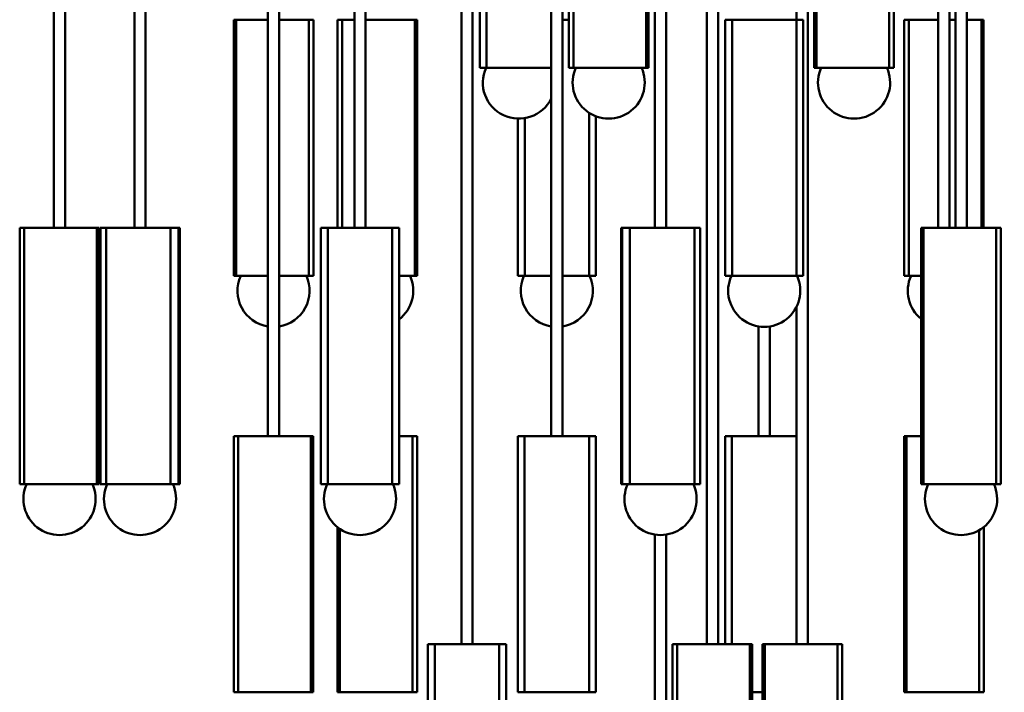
# Model space of a CAD drawing. Header units: millimetres. Extents: x 895 to 3556, y 117 to 2913.
# Tile 10 of 13: x 2324 to 2939, y 1524 to 1944. Entities that reach past the tile are written whole.
import ezdxf

# ---------------------------------------------------------------- set-up
doc = ezdxf.new("R2010")
doc.units = ezdxf.units.MM
doc.header["$LTSCALE"] = 10
doc.layers.add('Widoczne (ISO)', color=7, linetype='Continuous', lineweight=50)
doc.layers.add('Wymiar (ISO)', color=7, linetype='Continuous', lineweight=25)
doc.styles.add('Tekst notatki (ISO)', font='arial.ttf')
doc.dimstyles.new('Domyślne (ISO)', dxfattribs={"dimscale": 10, "dimtxt": 2.3, "dimasz": 2.5, "dimexe": 3.175, "dimexo": 0, "dimgap": 0.762, "dimtad": 1, "dimdec": 1, "dimlfac": 0.03937, "dimzin": 0, "dimdsep": 46, "dimtxsty": 'Tekst notatki (ISO)', "dimcen": 0.09, "dimdle": 10, "dimclrd": 256, "dimclre": 256, "dimclrt": 256, "dimazin": 2, "dimtfac": 1, "dimtmove": 0, "dimatfit": 3, "dimfxl": 0, "dimtolj": 1, "dimlwd": -1, "dimlwe": -1, "dimarcsym": 0})

# ---------------------------------------------------------------- blocks, each defined once
blk = doc.blocks.new('*D6')
at = {"layer": 'Defpoints', "color": 0, "transparency": 16777216}
for p in [(3151.72, 2767.52), (2724.22, 1232.21), (3551.72, 1232.21)]:
    blk.add_point(p, dxfattribs=at)
at = {"layer": 'Wymiar (ISO)', "transparency": 16777216}
blk.add_line((3551.72, 2742.52), (3551.72, 1257.21), dxfattribs=at)
for points in [[(3547.55, 2742.52), (3555.88, 2742.52), (3551.72, 2767.52)], [(3547.55, 1257.21), (3555.88, 1257.21), (3551.72, 1232.21)]]:
    blk.add_solid(points, dxfattribs=at)
at = {"layer": 'Wymiar (ISO)', "transparency": 16777216, "insert": (3482.17, 1964.25), "char_height": 23, "attachment_point": 1, "rotation": 90, "style": 'Tekst notatki (ISO)'}
blk.add_mtext('\\A1;60.4"\\P1535', dxfattribs=at)
blk = doc.blocks.new('*D7')
at = {"layer": 'Defpoints', "color": 0, "transparency": 16777216}
for p in [(2745.76, 2204.01), (3325.76, 2204.01), (2724.22, 1232.21)]:
    blk.add_point(p, dxfattribs=at)
at = {"layer": 'Wymiar (ISO)', "transparency": 16777216}
blk.add_line((3325.76, 1257.21), (3325.76, 2179.01), dxfattribs=at)
for points in [[(3321.6, 2179.01), (3329.93, 2179.01), (3325.76, 2204.01)], [(3321.6, 1257.21), (3329.93, 1257.21), (3325.76, 1232.21)]]:
    blk.add_solid(points, dxfattribs=at)
at = {"layer": 'Wymiar (ISO)', "transparency": 16777216, "insert": (3256.23, 1682.56), "char_height": 23, "attachment_point": 1, "rotation": 90, "style": 'Tekst notatki (ISO)'}
blk.add_mtext('\\A1;38.3"\\P972', dxfattribs=at)

msp = doc.modelspace()

# ---------------------------------------------------------------- linework, layer by layer
at = {"layer": 'Widoczne (ISO)'}
for p, q in [((2345.72, 2716.01), (2345.72, 1814.01)), ((2352.72, 2716.01), (2352.72, 1814.01)), ((2395.96, 2716.01), (2395.96, 1814.01)), ((2402.96, 2716.01), (2402.96, 1814.01)), ((2479.24, 2716.01), (2479.24, 1684.01)), ((2486.24, 2716.01), (2486.24, 1684.01)), ((2533.22, 2716.01), (2533.22, 1814.01)), ((2540.22, 2716.01), (2540.22, 1814.01)), ((2599.98, 1554.01), (2599.98, 2716.01)), ((2606.98, 1554.01), (2606.98, 2716.01)), ((2656.01, 2716.01), (2656.01, 1684.01)), ((2663.01, 2716.01), (2663.01, 1684.01)), ((2720.72, 2716.01), (2720.72, 1814.01)), ((2727.72, 2716.01), (2727.72, 1814.01)), ((2753.07, 1554.01), (2753.07, 2716.01)), ((2760.07, 1554.01), (2760.07, 2716.01)), ((2809.11, 1944.01), (2809.11, 2716.01)), ((2816.11, 1554.01), (2816.11, 2716.01)), ((2897.49, 2716.01), (2897.49, 1814.01)), ((2904.49, 2716.01), (2904.49, 1814.01)), ((2908.22, 2716.01), (2908.22, 1814.01)), ((2915.22, 2716.01), (2915.22, 1814.01)), ((2611.48, 1914.01), (2611.48, 2074.01)), ((2615.71, 1914.01), (2615.71, 2074.01)), ((2655.95, 1914.01), (2655.95, 2074.01)), ((2667.03, 1914.01), (2667.03, 2074.01)), ((2669.9, 1914.01), (2669.9, 2074.01)), ((2715.25, 1914.01), (2715.25, 2074.01)), ((2716.7, 1914.01), (2716.7, 2074.01)), ((2820.12, 1914.01), (2820.12, 2074.01)), ((2821.57, 1914.01), (2821.57, 2074.01)), ((2866.92, 1914.01), (2866.92, 2074.01)), ((2869.8, 1914.01), (2869.8, 2074.01)), ((2458.65, 1944.01), (2457.89, 1944.01)), ((2457.89, 1784.01), (2457.89, 1944.01)), ((2458.65, 1944.01), (2459.4, 1944.01)), ((2461.25, 1944.01), (2459.4, 1944.01)), ((2459.4, 1784.01), (2459.4, 1944.01)), ((2461.25, 1944.01), (2463.04, 1944.01)), ((2463.04, 1944.01), (2464.88, 1944.01)), ((2464.88, 1944.01), (2464.95, 1944.01)), ((2468.11, 1944.01), (2464.95, 1944.01)), ((2468.11, 1944.01), (2470.04, 1944.01)), ((2470.04, 1944.01), (2472.86, 1944.01)), ((2472.86, 1944.01), (2473.76, 1944.01)), ((2477.86, 1944.01), (2473.76, 1944.01)), ((2477.86, 1944.01), (2479.24, 1944.01)), ((2488.58, 1944.01), (2486.24, 1944.01)), ((2488.58, 1944.01), (2489.7, 1944.01)), ((2489.7, 1944.01), (2492.72, 1944.01)), ((2492.72, 1944.01), (2494.62, 1944.01)), ((2498.15, 1944.01), (2494.62, 1944.01)), ((2498.15, 1944.01), (2498.47, 1944.01)), ((2498.47, 1944.01), (2500.67, 1944.01)), ((2500.67, 1944.01), (2502.54, 1944.01)), ((2504.77, 1944.01), (2502.54, 1944.01)), ((2504.77, 1944.01), (2505.06, 1944.01)), ((2504.77, 1784.01), (2504.77, 1944.01)), ((2505.06, 1944.01), (2506.53, 1944.01)), ((2507.59, 1944.01), (2506.53, 1944.01)), ((2507.59, 1784.01), (2507.59, 1944.01)), ((2523.7, 1944.01), (2522.61, 1944.01)), ((2522.61, 1814.01), (2522.61, 1944.01)), ((2523.7, 1944.01), (2525.18, 1944.01)), ((2525.18, 1944.01), (2525.55, 1944.01)), ((2527.82, 1944.01), (2525.55, 1944.01)), ((2525.55, 1814.01), (2525.55, 1944.01)), ((2527.82, 1944.01), (2529.7, 1944.01)), ((2529.7, 1944.01), (2531.92, 1944.01)), ((2531.92, 1944.01), (2532.27, 1944.01)), ((2533.22, 1944.01), (2532.27, 1944.01)), ((2540.22, 1944.01), (2540.75, 1944.01)), ((2540.75, 1944.01), (2541.89, 1944.01)), ((2546.14, 1944.01), (2541.89, 1944.01)), ((2546.14, 1944.01), (2547.67, 1944.01)), ((2547.67, 1944.01), (2550.91, 1944.01)), ((2550.91, 1944.01), (2552.62, 1944.01)), ((2556.71, 1944.01), (2552.62, 1944.01)), ((2556.71, 1944.01), (2557.58, 1944.01)), ((2557.58, 1944.01), (2560.38, 1944.01)), ((2560.38, 1944.01), (2562.31, 1944.01)), ((2565.44, 1944.01), (2562.31, 1944.01)), ((2565.44, 1944.01), (2565.48, 1944.01)), ((2565.48, 1944.01), (2567.29, 1944.01)), ((2567.29, 1944.01), (2569.07, 1944.01)), ((2570.88, 1944.01), (2569.07, 1944.01)), ((2570.88, 1944.01), (2571.53, 1944.01)), ((2570.88, 1784.01), (2570.88, 1944.01)), ((2572.27, 1944.01), (2571.53, 1944.01)), ((2572.27, 1784.01), (2572.27, 1944.01)), ((2663.01, 1944.01), (2663.15, 1944.01)), ((2663.15, 1944.01), (2666.32, 1944.01)), ((2666.32, 1944.01), (2667.03, 1944.01)), ((2764.6, 1944.01), (2764.54, 1944.01)), ((2764.54, 1784.01), (2764.54, 1944.01)), ((2766.05, 1944.01), (2764.6, 1944.01)), ((2764.6, 1784.01), (2764.6, 1944.01)), ((2766.05, 1944.01), (2767.71, 1944.01)), ((2767.71, 1944.01), (2768.89, 1944.01)), ((2771.6, 1944.01), (2768.89, 1944.01)), ((2768.89, 1784.01), (2768.89, 1944.01)), ((2771.6, 1944.01), (2773.53, 1944.01)), ((2773.53, 1944.01), (2776.08, 1944.01)), ((2776.08, 1944.01), (2776.71, 1944.01)), ((2780.59, 1944.01), (2776.71, 1944.01)), ((2780.59, 1944.01), (2782.4, 1944.01)), ((2782.4, 1944.01), (2785.57, 1944.01)), ((2785.57, 1944.01), (2786.93, 1944.01)), ((2791.22, 1944.01), (2786.93, 1944.01)), ((2791.22, 1944.01), (2792.56, 1944.01)), ((2792.56, 1944.01), (2795.72, 1944.01)), ((2795.72, 1944.01), (2797.55, 1944.01)), ((2801.4, 1944.01), (2797.55, 1944.01)), ((2801.4, 1944.01), (2802.01, 1944.01)), ((2802.01, 1944.01), (2804.53, 1944.01)), ((2804.53, 1944.01), (2806.45, 1944.01)), ((2809.13, 1944.01), (2806.45, 1944.01)), ((2809.13, 1944.01), (2810.25, 1944.01)), ((2809.13, 1784.01), (2809.13, 1944.01)), ((2810.25, 1944.01), (2811.89, 1944.01)), ((2813.3, 1944.01), (2811.89, 1944.01)), ((2813.3, 1784.01), (2813.3, 1944.01)), ((2877.25, 1944.01), (2876.17, 1944.01)), ((2876.17, 1784.01), (2876.17, 1944.01)), ((2877.25, 1944.01), (2878.74, 1944.01)), ((2878.74, 1944.01), (2879.1, 1944.01)), ((2881.37, 1944.01), (2879.1, 1944.01)), ((2879.1, 1784.01), (2879.1, 1944.01)), ((2881.37, 1944.01), (2883.25, 1944.01)), ((2883.25, 1944.01), (2885.47, 1944.01)), ((2885.47, 1944.01), (2885.82, 1944.01)), ((2889.38, 1944.01), (2885.82, 1944.01)), ((2889.38, 1944.01), (2891.28, 1944.01)), ((2891.28, 1944.01), (2894.31, 1944.01)), ((2894.31, 1944.01), (2895.45, 1944.01)), ((2897.49, 1944.01), (2895.45, 1944.01)), ((2904.49, 1944.01), (2906.17, 1944.01)), ((2908.22, 1944.01), (2906.17, 1944.01)), ((2915.22, 1944.01), (2915.87, 1944.01)), ((2918.99, 1944.01), (2915.87, 1944.01)), ((2918.99, 1944.01), (2919.03, 1944.01)), ((2919.03, 1944.01), (2920.84, 1944.01)), ((2920.84, 1944.01), (2922.62, 1944.01)), ((2924.43, 1944.01), (2922.62, 1944.01)), ((2924.43, 1944.01), (2925.09, 1944.01)), ((2924.43, 1814.01), (2924.43, 1944.01)), ((2925.82, 1944.01), (2925.09, 1944.01)), ((2925.82, 1814.01), (2925.82, 1944.01)), ((2525.55, 1915.74), (2525.54, 1915.8)), ((2612.91, 1914.01), (2611.48, 1914.01)), ((2612.91, 1914.01), (2614.56, 1914.01)), ((2614.56, 1914.01), (2615.71, 1914.01)), ((2618.4, 1914.01), (2615.71, 1914.01)), ((2618.4, 1914.01), (2620.33, 1914.01)), ((2620.33, 1914.01), (2622.87, 1914.01)), ((2622.87, 1914.01), (2623.49, 1914.01)), ((2627.35, 1914.01), (2623.49, 1914.01)), ((2627.35, 1914.01), (2629.17, 1914.01)), ((2629.17, 1914.01), (2632.33, 1914.01)), ((2632.33, 1914.01), (2633.69, 1914.01)), ((2637.97, 1914.01), (2633.69, 1914.01)), ((2637.97, 1914.01), (2639.33, 1914.01)), ((2639.33, 1914.01), (2642.49, 1914.01)), ((2642.49, 1914.01), (2644.31, 1914.01)), ((2648.17, 1914.01), (2644.31, 1914.01)), ((2648.17, 1914.01), (2648.79, 1914.01)), ((2648.79, 1914.01), (2651.33, 1914.01)), ((2651.33, 1914.01), (2653.26, 1914.01)), ((2655.95, 1914.01), (2653.26, 1914.01)), ((2655.95, 1914.01), (2656.01, 1914.01)), ((2668.09, 1914.01), (2667.03, 1914.01)), ((2668.09, 1914.01), (2669.57, 1914.01)), ((2669.57, 1914.01), (2669.9, 1914.01)), ((2672.15, 1914.01), (2669.9, 1914.01)), ((2672.15, 1914.01), (2674.03, 1914.01)), ((2674.03, 1914.01), (2676.24, 1914.01)), ((2676.24, 1914.01), (2676.58, 1914.01)), ((2680.12, 1914.01), (2676.58, 1914.01)), ((2680.12, 1914.01), (2682.01, 1914.01)), ((2682.01, 1914.01), (2685.04, 1914.01)), ((2685.04, 1914.01), (2686.17, 1914.01)), ((2690.41, 1914.01), (2686.17, 1914.01)), ((2690.41, 1914.01), (2691.95, 1914.01)), ((2691.95, 1914.01), (2695.19, 1914.01)), ((2695.19, 1914.01), (2696.89, 1914.01)), ((2700.99, 1914.01), (2696.89, 1914.01)), ((2700.99, 1914.01), (2701.87, 1914.01)), ((2701.87, 1914.01), (2704.68, 1914.01)), ((2704.68, 1914.01), (2706.62, 1914.01)), ((2709.76, 1914.01), (2706.62, 1914.01)), ((2709.76, 1914.01), (2709.81, 1914.01)), ((2709.81, 1914.01), (2711.64, 1914.01)), ((2711.64, 1914.01), (2713.42, 1914.01)), ((2715.25, 1914.01), (2713.42, 1914.01)), ((2715.25, 1914.01), (2715.96, 1914.01)), ((2716.7, 1914.01), (2715.96, 1914.01)), ((2820.87, 1914.01), (2820.12, 1914.01)), ((2820.87, 1914.01), (2821.57, 1914.01)), ((2823.4, 1914.01), (2821.57, 1914.01)), ((2823.4, 1914.01), (2825.18, 1914.01)), ((2825.18, 1914.01), (2827.01, 1914.01)), ((2827.01, 1914.01), (2827.06, 1914.01)), ((2830.21, 1914.01), (2827.06, 1914.01)), ((2830.21, 1914.01), (2832.14, 1914.01)), ((2832.14, 1914.01), (2834.95, 1914.01)), ((2834.95, 1914.01), (2835.84, 1914.01)), ((2839.93, 1914.01), (2835.84, 1914.01)), ((2839.93, 1914.01), (2841.63, 1914.01)), ((2841.63, 1914.01), (2844.87, 1914.01)), ((2844.87, 1914.01), (2846.42, 1914.01)), ((2850.66, 1914.01), (2846.42, 1914.01)), ((2850.66, 1914.01), (2851.79, 1914.01)), ((2851.79, 1914.01), (2854.81, 1914.01)), ((2854.81, 1914.01), (2856.71, 1914.01)), ((2860.25, 1914.01), (2856.71, 1914.01)), ((2860.25, 1914.01), (2860.59, 1914.01)), ((2860.59, 1914.01), (2862.8, 1914.01)), ((2862.8, 1914.01), (2864.67, 1914.01)), ((2866.92, 1914.01), (2864.67, 1914.01)), ((2866.92, 1914.01), (2867.25, 1914.01)), ((2867.25, 1914.01), (2868.73, 1914.01)), ((2869.8, 1914.01), (2868.73, 1914.01)), ((2635.13, 1784.01), (2635.13, 1882.22)), ((2635.19, 1784.01), (2635.19, 1882.21)), ((2639.48, 1784.01), (2639.48, 1882.5)), ((2679.72, 1784.01), (2679.72, 1885.76)), ((2683.89, 1784.01), (2683.89, 1883.67)), ((2325.45, 1814.01), (2324.38, 1814.01)), ((2324.38, 1654.01), (2324.38, 1814.01)), ((2325.45, 1814.01), (2326.93, 1814.01)), ((2326.93, 1814.01), (2327.25, 1814.01)), ((2329.51, 1814.01), (2327.25, 1814.01)), ((2327.25, 1654.01), (2327.25, 1814.01)), ((2329.51, 1814.01), (2331.38, 1814.01)), ((2331.38, 1814.01), (2333.59, 1814.01)), ((2333.59, 1814.01), (2333.93, 1814.01)), ((2337.47, 1814.01), (2333.93, 1814.01)), ((2337.47, 1814.01), (2339.37, 1814.01)), ((2339.37, 1814.01), (2342.39, 1814.01)), ((2342.39, 1814.01), (2343.52, 1814.01)), ((2347.76, 1814.01), (2343.52, 1814.01)), ((2347.76, 1814.01), (2349.3, 1814.01)), ((2349.3, 1814.01), (2352.54, 1814.01)), ((2352.54, 1814.01), (2354.24, 1814.01)), ((2358.34, 1814.01), (2354.24, 1814.01)), ((2358.34, 1814.01), (2359.23, 1814.01)), ((2359.23, 1814.01), (2362.04, 1814.01)), ((2362.04, 1814.01), (2363.97, 1814.01)), ((2367.11, 1814.01), (2363.97, 1814.01)), ((2367.11, 1814.01), (2367.16, 1814.01)), ((2367.16, 1814.01), (2368.99, 1814.01)), ((2368.99, 1814.01), (2370.77, 1814.01)), ((2372.6, 1814.01), (2370.77, 1814.01)), ((2372.6, 1814.01), (2373.31, 1814.01)), ((2372.6, 1654.01), (2372.6, 1814.01)), ((2374.06, 1814.01), (2373.31, 1814.01)), ((2374.06, 1654.01), (2374.06, 1814.01)), ((2374.8, 1814.01), (2374.56, 1814.01)), ((2374.56, 1654.01), (2374.56, 1814.01)), ((2376.05, 1814.01), (2374.8, 1814.01)), ((2374.8, 1654.01), (2374.8, 1814.01)), ((2376.05, 1814.01), (2377.62, 1814.01)), ((2377.62, 1814.01), (2378.36, 1814.01)), ((2380.84, 1814.01), (2378.36, 1814.01)), ((2378.36, 1654.01), (2378.36, 1814.01)), ((2380.84, 1814.01), (2382.74, 1814.01)), ((2382.74, 1814.01), (2385.12, 1814.01)), ((2385.12, 1814.01), (2385.6, 1814.01)), ((2389.32, 1814.01), (2385.6, 1814.01)), ((2389.32, 1814.01), (2391.18, 1814.01)), ((2391.18, 1814.01), (2394.28, 1814.01)), ((2394.28, 1814.01), (2395.53, 1814.01)), ((2399.8, 1814.01), (2395.53, 1814.01)), ((2399.8, 1814.01), (2401.26, 1814.01)), ((2401.26, 1814.01), (2404.47, 1814.01)), ((2404.47, 1814.01), (2406.23, 1814.01)), ((2410.22, 1814.01), (2406.23, 1814.01)), ((2410.22, 1814.01), (2410.98, 1814.01)), ((2410.98, 1814.01), (2413.66, 1814.01)), ((2413.66, 1814.01), (2415.59, 1814.01)), ((2418.51, 1814.01), (2415.59, 1814.01)), ((2418.51, 1814.01), (2420.04, 1814.01)), ((2418.51, 1654.01), (2418.51, 1814.01)), ((2420.04, 1814.01), (2421.76, 1814.01)), ((2423.39, 1814.01), (2421.76, 1814.01)), ((2423.39, 1814.01), (2423.51, 1814.01)), ((2423.39, 1654.01), (2423.39, 1814.01)), ((2424.11, 1814.01), (2423.51, 1814.01)), ((2424.36, 1814.01), (2424.11, 1814.01)), ((2424.11, 1654.01), (2424.11, 1814.01)), ((2424.36, 1654.01), (2424.36, 1814.01)), ((2513.8, 1814.01), (2512.37, 1814.01)), ((2512.37, 1654.01), (2512.37, 1814.01)), ((2513.8, 1814.01), (2515.45, 1814.01)), ((2515.45, 1814.01), (2516.6, 1814.01)), ((2519.29, 1814.01), (2516.6, 1814.01)), ((2516.6, 1654.01), (2516.6, 1814.01)), ((2519.29, 1814.01), (2521.22, 1814.01)), ((2521.22, 1814.01), (2523.75, 1814.01)), ((2523.75, 1814.01), (2524.37, 1814.01)), ((2528.24, 1814.01), (2524.37, 1814.01)), ((2528.24, 1814.01), (2530.06, 1814.01)), ((2530.06, 1814.01), (2533.22, 1814.01)), ((2533.22, 1814.01), (2534.57, 1814.01)), ((2538.86, 1814.01), (2534.57, 1814.01)), ((2538.86, 1814.01), (2540.21, 1814.01)), ((2540.21, 1814.01), (2543.38, 1814.01)), ((2543.38, 1814.01), (2545.2, 1814.01)), ((2549.06, 1814.01), (2545.2, 1814.01)), ((2549.06, 1814.01), (2549.68, 1814.01)), ((2549.68, 1814.01), (2552.22, 1814.01)), ((2552.22, 1814.01), (2554.14, 1814.01)), ((2556.84, 1814.01), (2554.14, 1814.01)), ((2556.84, 1814.01), (2557.99, 1814.01)), ((2556.84, 1654.01), (2556.84, 1814.01)), ((2557.99, 1814.01), (2559.64, 1814.01)), ((2561.07, 1814.01), (2559.64, 1814.01)), ((2561.07, 1654.01), (2561.07, 1814.01)), ((2700.17, 1814.01), (2699.56, 1814.01)), ((2699.56, 1654.01), (2699.56, 1814.01)), ((2700.17, 1814.01), (2700.29, 1814.01)), ((2701.92, 1814.01), (2700.29, 1814.01)), ((2700.29, 1654.01), (2700.29, 1814.01)), ((2701.92, 1814.01), (2703.64, 1814.01)), ((2703.64, 1814.01), (2705.16, 1814.01)), ((2708.08, 1814.01), (2705.16, 1814.01)), ((2705.16, 1654.01), (2705.16, 1814.01)), ((2708.08, 1814.01), (2710.02, 1814.01)), ((2710.02, 1814.01), (2712.7, 1814.01)), ((2712.7, 1814.01), (2713.45, 1814.01)), ((2717.45, 1814.01), (2713.45, 1814.01)), ((2717.45, 1814.01), (2719.21, 1814.01)), ((2719.21, 1814.01), (2722.42, 1814.01)), ((2722.42, 1814.01), (2723.87, 1814.01)), ((2728.15, 1814.01), (2723.87, 1814.01)), ((2728.15, 1814.01), (2729.39, 1814.01)), ((2729.39, 1814.01), (2732.5, 1814.01)), ((2732.5, 1814.01), (2734.36, 1814.01)), ((2738.07, 1814.01), (2734.36, 1814.01)), ((2738.07, 1814.01), (2738.55, 1814.01)), ((2738.55, 1814.01), (2740.93, 1814.01)), ((2740.93, 1814.01), (2742.84, 1814.01)), ((2745.31, 1814.01), (2742.84, 1814.01)), ((2745.31, 1814.01), (2746.06, 1814.01)), ((2745.31, 1654.01), (2745.31, 1814.01)), ((2746.06, 1814.01), (2747.63, 1814.01)), ((2748.87, 1814.01), (2747.63, 1814.01)), ((2748.87, 1654.01), (2748.87, 1814.01)), ((2887.63, 1814.01), (2886.88, 1814.01)), ((2886.88, 1654.01), (2886.88, 1814.01)), ((2887.63, 1814.01), (2888.33, 1814.01)), ((2890.16, 1814.01), (2888.33, 1814.01)), ((2888.33, 1654.01), (2888.33, 1814.01)), ((2890.16, 1814.01), (2891.94, 1814.01)), ((2891.94, 1814.01), (2893.77, 1814.01)), ((2893.77, 1814.01), (2893.82, 1814.01)), ((2896.97, 1814.01), (2893.82, 1814.01)), ((2896.97, 1814.01), (2898.9, 1814.01)), ((2898.9, 1814.01), (2901.71, 1814.01)), ((2901.71, 1814.01), (2902.6, 1814.01)), ((2906.69, 1814.01), (2902.6, 1814.01)), ((2906.69, 1814.01), (2908.39, 1814.01)), ((2908.39, 1814.01), (2911.63, 1814.01)), ((2911.63, 1814.01), (2913.17, 1814.01)), ((2917.41, 1814.01), (2913.17, 1814.01)), ((2917.41, 1814.01), (2918.55, 1814.01)), ((2918.55, 1814.01), (2921.57, 1814.01)), ((2921.57, 1814.01), (2923.46, 1814.01)), ((2927.01, 1814.01), (2923.46, 1814.01)), ((2927.01, 1814.01), (2927.35, 1814.01)), ((2927.35, 1814.01), (2929.56, 1814.01)), ((2929.56, 1814.01), (2931.43, 1814.01)), ((2933.68, 1814.01), (2931.43, 1814.01)), ((2933.68, 1814.01), (2934.01, 1814.01)), ((2933.68, 1654.01), (2933.68, 1814.01)), ((2934.01, 1814.01), (2935.49, 1814.01)), ((2936.56, 1814.01), (2935.49, 1814.01)), ((2936.56, 1654.01), (2936.56, 1814.01)), ((2458.65, 1784.01), (2457.89, 1784.01)), ((2458.65, 1784.01), (2459.4, 1784.01)), ((2461.25, 1784.01), (2459.4, 1784.01)), ((2461.25, 1784.01), (2463.04, 1784.01)), ((2463.04, 1784.01), (2464.88, 1784.01)), ((2464.88, 1784.01), (2464.95, 1784.01)), ((2468.11, 1784.01), (2464.95, 1784.01)), ((2468.11, 1784.01), (2470.04, 1784.01)), ((2470.04, 1784.01), (2472.86, 1784.01)), ((2472.86, 1784.01), (2473.76, 1784.01)), ((2477.86, 1784.01), (2473.76, 1784.01)), ((2477.86, 1784.01), (2479.24, 1784.01)), ((2488.58, 1784.01), (2486.24, 1784.01)), ((2488.58, 1784.01), (2489.7, 1784.01)), ((2489.7, 1784.01), (2492.72, 1784.01)), ((2492.72, 1784.01), (2494.62, 1784.01)), ((2498.15, 1784.01), (2494.62, 1784.01)), ((2498.15, 1784.01), (2498.47, 1784.01)), ((2498.47, 1784.01), (2500.67, 1784.01)), ((2500.67, 1784.01), (2502.54, 1784.01)), ((2504.77, 1784.01), (2502.54, 1784.01)), ((2504.77, 1784.01), (2505.06, 1784.01)), ((2505.06, 1784.01), (2506.53, 1784.01)), ((2507.59, 1784.01), (2506.53, 1784.01)), ((2561.07, 1784.01), (2562.31, 1784.01)), ((2565.44, 1784.01), (2562.31, 1784.01)), ((2565.44, 1784.01), (2565.48, 1784.01)), ((2565.48, 1784.01), (2567.29, 1784.01)), ((2567.29, 1784.01), (2569.07, 1784.01)), ((2570.88, 1784.01), (2569.07, 1784.01)), ((2570.88, 1784.01), (2571.53, 1784.01)), ((2572.27, 1784.01), (2571.53, 1784.01)), ((2635.19, 1784.01), (2635.13, 1784.01)), ((2636.64, 1784.01), (2635.19, 1784.01)), ((2636.64, 1784.01), (2638.3, 1784.01)), ((2638.3, 1784.01), (2639.48, 1784.01)), ((2642.19, 1784.01), (2639.48, 1784.01)), ((2642.19, 1784.01), (2644.12, 1784.01)), ((2644.12, 1784.01), (2646.67, 1784.01)), ((2646.67, 1784.01), (2647.3, 1784.01)), ((2651.18, 1784.01), (2647.3, 1784.01)), ((2651.18, 1784.01), (2652.99, 1784.01)), ((2652.99, 1784.01), (2656.01, 1784.01)), ((2663.01, 1784.01), (2663.15, 1784.01)), ((2663.15, 1784.01), (2666.32, 1784.01)), ((2666.32, 1784.01), (2668.14, 1784.01)), ((2671.99, 1784.01), (2668.14, 1784.01)), ((2671.99, 1784.01), (2672.6, 1784.01)), ((2672.6, 1784.01), (2675.12, 1784.01)), ((2675.12, 1784.01), (2677.05, 1784.01)), ((2679.72, 1784.01), (2677.05, 1784.01)), ((2679.72, 1784.01), (2680.84, 1784.01)), ((2680.84, 1784.01), (2682.48, 1784.01)), ((2683.89, 1784.01), (2682.48, 1784.01)), ((2764.6, 1784.01), (2764.54, 1784.01)), ((2766.05, 1784.01), (2764.6, 1784.01)), ((2766.05, 1784.01), (2767.71, 1784.01)), ((2767.71, 1784.01), (2768.89, 1784.01)), ((2771.6, 1784.01), (2768.89, 1784.01)), ((2771.6, 1784.01), (2773.53, 1784.01)), ((2773.53, 1784.01), (2776.08, 1784.01)), ((2776.08, 1784.01), (2776.71, 1784.01)), ((2780.59, 1784.01), (2776.71, 1784.01)), ((2780.59, 1784.01), (2782.4, 1784.01)), ((2782.4, 1784.01), (2785.57, 1784.01)), ((2785.57, 1784.01), (2786.93, 1784.01)), ((2791.22, 1784.01), (2786.93, 1784.01)), ((2791.22, 1784.01), (2792.56, 1784.01)), ((2792.56, 1784.01), (2795.72, 1784.01)), ((2795.72, 1784.01), (2797.55, 1784.01)), ((2801.4, 1784.01), (2797.55, 1784.01)), ((2801.4, 1784.01), (2802.01, 1784.01)), ((2802.01, 1784.01), (2804.53, 1784.01)), ((2804.53, 1784.01), (2806.45, 1784.01)), ((2809.13, 1784.01), (2806.45, 1784.01)), ((2809.13, 1784.01), (2810.25, 1784.01)), ((2810.25, 1784.01), (2811.89, 1784.01)), ((2813.3, 1784.01), (2811.89, 1784.01)), ((2877.25, 1784.01), (2876.17, 1784.01)), ((2877.25, 1784.01), (2878.74, 1784.01)), ((2878.74, 1784.01), (2879.1, 1784.01)), ((2881.37, 1784.01), (2879.1, 1784.01)), ((2881.37, 1784.01), (2883.25, 1784.01)), ((2883.25, 1784.01), (2885.47, 1784.01)), ((2885.47, 1784.01), (2885.82, 1784.01)), ((2886.88, 1784.01), (2885.82, 1784.01)), ((2809.11, 1554.01), (2809.11, 1764.76)), ((2785.42, 1752.48), (2785.42, 1684.01)), ((2792.42, 1752.48), (2792.42, 1684.01)), ((2458.97, 1684.01), (2457.9, 1684.01)), ((2457.9, 1524.01), (2457.9, 1684.01)), ((2458.97, 1684.01), (2460.45, 1684.01)), ((2460.45, 1684.01), (2460.77, 1684.01)), ((2463.03, 1684.01), (2460.77, 1684.01)), ((2460.77, 1524.01), (2460.77, 1684.01)), ((2463.03, 1684.01), (2464.9, 1684.01)), ((2464.9, 1684.01), (2467.11, 1684.01)), ((2467.11, 1684.01), (2467.45, 1684.01)), ((2470.99, 1684.01), (2467.45, 1684.01)), ((2470.99, 1684.01), (2472.89, 1684.01)), ((2472.89, 1684.01), (2475.91, 1684.01)), ((2475.91, 1684.01), (2477.04, 1684.01)), ((2481.28, 1684.01), (2477.04, 1684.01)), ((2481.28, 1684.01), (2482.83, 1684.01)), ((2482.83, 1684.01), (2486.06, 1684.01)), ((2486.06, 1684.01), (2487.76, 1684.01)), ((2491.86, 1684.01), (2487.76, 1684.01)), ((2491.86, 1684.01), (2492.75, 1684.01)), ((2492.75, 1684.01), (2495.56, 1684.01)), ((2495.56, 1684.01), (2497.49, 1684.01)), ((2500.63, 1684.01), (2497.49, 1684.01)), ((2500.63, 1684.01), (2500.68, 1684.01)), ((2500.68, 1684.01), (2502.51, 1684.01)), ((2502.51, 1684.01), (2504.29, 1684.01)), ((2506.12, 1684.01), (2504.29, 1684.01)), ((2506.12, 1684.01), (2506.83, 1684.01)), ((2506.12, 1524.01), (2506.12, 1684.01)), ((2507.57, 1684.01), (2506.83, 1684.01)), ((2507.57, 1524.01), (2507.57, 1684.01)), ((2562.73, 1684.01), (2561.07, 1684.01)), ((2562.73, 1684.01), (2563.07, 1684.01)), ((2563.07, 1684.01), (2565.28, 1684.01)), ((2565.28, 1684.01), (2567.15, 1684.01)), ((2569.41, 1684.01), (2567.15, 1684.01)), ((2569.41, 1684.01), (2569.73, 1684.01)), ((2569.41, 1524.01), (2569.41, 1684.01)), ((2569.73, 1684.01), (2571.21, 1684.01)), ((2572.28, 1684.01), (2571.21, 1684.01)), ((2572.28, 1524.01), (2572.28, 1684.01)), ((2636.59, 1684.01), (2635.16, 1684.01)), ((2635.16, 1684.01), (2635.16, 1684.01)), ((2635.16, 1524.01), (2635.16, 1684.01)), ((2635.16, 1524.01), (2635.16, 1684.01)), ((2636.59, 1684.01), (2638.24, 1684.01)), ((2638.24, 1684.01), (2639.39, 1684.01)), ((2642.09, 1684.01), (2639.39, 1684.01)), ((2639.39, 1524.01), (2639.39, 1684.01)), ((2642.09, 1684.01), (2644.01, 1684.01)), ((2644.01, 1684.01), (2646.55, 1684.01)), ((2646.55, 1684.01), (2647.17, 1684.01)), ((2651.03, 1684.01), (2647.17, 1684.01)), ((2651.03, 1684.01), (2652.85, 1684.01)), ((2652.85, 1684.01), (2656.02, 1684.01)), ((2656.02, 1684.01), (2657.37, 1684.01)), ((2661.66, 1684.01), (2657.37, 1684.01)), ((2661.66, 1684.01), (2663.01, 1684.01)), ((2663.01, 1684.01), (2666.18, 1684.01)), ((2666.18, 1684.01), (2668, 1684.01)), ((2671.86, 1684.01), (2668, 1684.01)), ((2671.86, 1684.01), (2672.48, 1684.01)), ((2672.48, 1684.01), (2675.02, 1684.01)), ((2675.02, 1684.01), (2676.94, 1684.01)), ((2679.64, 1684.01), (2676.94, 1684.01)), ((2679.64, 1684.01), (2680.78, 1684.01)), ((2679.64, 1524.01), (2679.64, 1684.01)), ((2680.78, 1684.01), (2682.43, 1684.01)), ((2683.86, 1684.01), (2682.43, 1684.01)), ((2683.86, 1524.01), (2683.86, 1684.01)), ((2766, 1684.01), (2764.57, 1684.01)), ((2764.57, 1684.01), (2764.57, 1684.01)), ((2764.57, 1554.01), (2764.57, 1684.01)), ((2764.57, 1554.01), (2764.57, 1684.01)), ((2766, 1684.01), (2767.65, 1684.01)), ((2767.65, 1684.01), (2768.8, 1684.01)), ((2771.5, 1684.01), (2768.8, 1684.01)), ((2768.8, 1554.01), (2768.8, 1684.01)), ((2771.5, 1684.01), (2773.42, 1684.01)), ((2773.42, 1684.01), (2775.96, 1684.01)), ((2775.96, 1684.01), (2776.58, 1684.01)), ((2780.44, 1684.01), (2776.58, 1684.01)), ((2780.44, 1684.01), (2782.26, 1684.01)), ((2782.26, 1684.01), (2785.43, 1684.01)), ((2785.43, 1684.01), (2786.78, 1684.01)), ((2791.07, 1684.01), (2786.78, 1684.01)), ((2791.07, 1684.01), (2792.42, 1684.01)), ((2792.42, 1684.01), (2795.59, 1684.01)), ((2795.59, 1684.01), (2797.41, 1684.01)), ((2801.27, 1684.01), (2797.41, 1684.01)), ((2801.27, 1684.01), (2801.89, 1684.01)), ((2801.89, 1684.01), (2804.43, 1684.01)), ((2804.43, 1684.01), (2806.35, 1684.01)), ((2809.05, 1684.01), (2806.35, 1684.01)), ((2809.05, 1684.01), (2809.11, 1684.01)), ((2809.05, 1554.01), (2809.05, 1684.01)), ((2876.9, 1684.01), (2876.16, 1684.01)), ((2876.16, 1524.01), (2876.16, 1684.01)), ((2876.9, 1684.01), (2877.61, 1684.01)), ((2879.44, 1684.01), (2877.61, 1684.01)), ((2877.61, 1524.01), (2877.61, 1684.01)), ((2879.44, 1684.01), (2881.22, 1684.01)), ((2881.22, 1684.01), (2883.05, 1684.01)), ((2883.05, 1684.01), (2883.1, 1684.01)), ((2886.24, 1684.01), (2883.1, 1684.01)), ((2886.24, 1684.01), (2886.88, 1684.01)), ((2325.45, 1654.01), (2324.38, 1654.01)), ((2325.45, 1654.01), (2326.93, 1654.01)), ((2326.93, 1654.01), (2327.25, 1654.01)), ((2329.51, 1654.01), (2327.25, 1654.01)), ((2329.51, 1654.01), (2331.38, 1654.01)), ((2331.38, 1654.01), (2333.59, 1654.01)), ((2333.59, 1654.01), (2333.93, 1654.01)), ((2337.47, 1654.01), (2333.93, 1654.01)), ((2337.47, 1654.01), (2339.37, 1654.01)), ((2339.37, 1654.01), (2342.39, 1654.01)), ((2342.39, 1654.01), (2343.52, 1654.01)), ((2347.76, 1654.01), (2343.52, 1654.01)), ((2347.76, 1654.01), (2349.3, 1654.01)), ((2349.3, 1654.01), (2352.54, 1654.01)), ((2352.54, 1654.01), (2354.24, 1654.01)), ((2358.34, 1654.01), (2354.24, 1654.01)), ((2358.34, 1654.01), (2359.23, 1654.01)), ((2359.23, 1654.01), (2362.04, 1654.01)), ((2362.04, 1654.01), (2363.97, 1654.01)), ((2367.11, 1654.01), (2363.97, 1654.01)), ((2367.11, 1654.01), (2367.16, 1654.01)), ((2367.16, 1654.01), (2368.99, 1654.01)), ((2368.99, 1654.01), (2370.77, 1654.01)), ((2372.6, 1654.01), (2370.77, 1654.01)), ((2372.6, 1654.01), (2373.31, 1654.01)), ((2374.06, 1654.01), (2373.31, 1654.01)), ((2374.8, 1654.01), (2374.56, 1654.01)), ((2376.05, 1654.01), (2374.8, 1654.01)), ((2376.05, 1654.01), (2377.62, 1654.01)), ((2377.62, 1654.01), (2378.36, 1654.01)), ((2380.84, 1654.01), (2378.36, 1654.01)), ((2380.84, 1654.01), (2382.74, 1654.01)), ((2382.74, 1654.01), (2385.12, 1654.01)), ((2385.12, 1654.01), (2385.6, 1654.01)), ((2389.32, 1654.01), (2385.6, 1654.01)), ((2389.32, 1654.01), (2391.18, 1654.01)), ((2391.18, 1654.01), (2394.28, 1654.01)), ((2394.28, 1654.01), (2395.53, 1654.01)), ((2399.8, 1654.01), (2395.53, 1654.01)), ((2399.8, 1654.01), (2401.26, 1654.01)), ((2401.26, 1654.01), (2404.47, 1654.01)), ((2404.47, 1654.01), (2406.23, 1654.01)), ((2410.22, 1654.01), (2406.23, 1654.01)), ((2410.22, 1654.01), (2410.98, 1654.01)), ((2410.98, 1654.01), (2413.66, 1654.01)), ((2413.66, 1654.01), (2415.59, 1654.01)), ((2418.51, 1654.01), (2415.59, 1654.01)), ((2418.51, 1654.01), (2420.04, 1654.01)), ((2420.04, 1654.01), (2421.76, 1654.01)), ((2423.39, 1654.01), (2421.76, 1654.01)), ((2423.39, 1654.01), (2423.51, 1654.01)), ((2424.11, 1654.01), (2423.51, 1654.01)), ((2424.36, 1654.01), (2424.11, 1654.01)), ((2513.8, 1654.01), (2512.37, 1654.01)), ((2513.8, 1654.01), (2515.45, 1654.01)), ((2515.45, 1654.01), (2516.6, 1654.01)), ((2519.29, 1654.01), (2516.6, 1654.01)), ((2519.29, 1654.01), (2521.22, 1654.01)), ((2521.22, 1654.01), (2523.75, 1654.01)), ((2523.75, 1654.01), (2524.37, 1654.01)), ((2528.24, 1654.01), (2524.37, 1654.01)), ((2528.24, 1654.01), (2530.06, 1654.01)), ((2530.06, 1654.01), (2533.22, 1654.01)), ((2533.22, 1654.01), (2534.57, 1654.01)), ((2538.86, 1654.01), (2534.57, 1654.01)), ((2538.86, 1654.01), (2540.21, 1654.01)), ((2540.21, 1654.01), (2543.38, 1654.01)), ((2543.38, 1654.01), (2545.2, 1654.01)), ((2549.06, 1654.01), (2545.2, 1654.01)), ((2549.06, 1654.01), (2549.68, 1654.01)), ((2549.68, 1654.01), (2552.22, 1654.01)), ((2552.22, 1654.01), (2554.14, 1654.01)), ((2556.84, 1654.01), (2554.14, 1654.01)), ((2556.84, 1654.01), (2557.99, 1654.01)), ((2557.99, 1654.01), (2559.64, 1654.01)), ((2561.07, 1654.01), (2559.64, 1654.01)), ((2700.17, 1654.01), (2699.56, 1654.01)), ((2700.17, 1654.01), (2700.29, 1654.01)), ((2701.92, 1654.01), (2700.29, 1654.01)), ((2701.92, 1654.01), (2703.64, 1654.01)), ((2703.64, 1654.01), (2705.16, 1654.01)), ((2708.08, 1654.01), (2705.16, 1654.01)), ((2708.08, 1654.01), (2710.02, 1654.01)), ((2710.02, 1654.01), (2712.7, 1654.01)), ((2712.7, 1654.01), (2713.45, 1654.01)), ((2717.45, 1654.01), (2713.45, 1654.01)), ((2717.45, 1654.01), (2719.21, 1654.01)), ((2719.21, 1654.01), (2722.42, 1654.01)), ((2722.42, 1654.01), (2723.87, 1654.01)), ((2728.15, 1654.01), (2723.87, 1654.01)), ((2728.15, 1654.01), (2729.39, 1654.01)), ((2729.39, 1654.01), (2732.5, 1654.01)), ((2732.5, 1654.01), (2734.36, 1654.01)), ((2738.07, 1654.01), (2734.36, 1654.01)), ((2738.07, 1654.01), (2738.55, 1654.01)), ((2738.55, 1654.01), (2740.93, 1654.01)), ((2740.93, 1654.01), (2742.84, 1654.01)), ((2745.31, 1654.01), (2742.84, 1654.01)), ((2745.31, 1654.01), (2746.06, 1654.01)), ((2746.06, 1654.01), (2747.63, 1654.01)), ((2748.87, 1654.01), (2747.63, 1654.01)), ((2887.63, 1654.01), (2886.88, 1654.01)), ((2887.63, 1654.01), (2888.33, 1654.01)), ((2890.16, 1654.01), (2888.33, 1654.01)), ((2890.16, 1654.01), (2891.94, 1654.01)), ((2891.94, 1654.01), (2893.77, 1654.01)), ((2893.77, 1654.01), (2893.82, 1654.01)), ((2896.97, 1654.01), (2893.82, 1654.01)), ((2896.97, 1654.01), (2898.9, 1654.01)), ((2898.9, 1654.01), (2901.71, 1654.01)), ((2901.71, 1654.01), (2902.6, 1654.01)), ((2906.69, 1654.01), (2902.6, 1654.01)), ((2906.69, 1654.01), (2908.39, 1654.01)), ((2908.39, 1654.01), (2911.63, 1654.01)), ((2911.63, 1654.01), (2913.17, 1654.01)), ((2917.41, 1654.01), (2913.17, 1654.01)), ((2917.41, 1654.01), (2918.55, 1654.01)), ((2918.55, 1654.01), (2921.57, 1654.01)), ((2921.57, 1654.01), (2923.46, 1654.01)), ((2927.01, 1654.01), (2923.46, 1654.01)), ((2927.01, 1654.01), (2927.35, 1654.01)), ((2927.35, 1654.01), (2929.56, 1654.01)), ((2929.56, 1654.01), (2931.43, 1654.01)), ((2933.68, 1654.01), (2931.43, 1654.01)), ((2933.68, 1654.01), (2934.01, 1654.01)), ((2934.01, 1654.01), (2935.49, 1654.01)), ((2936.56, 1654.01), (2935.49, 1654.01)), ((2522.6, 1524.01), (2522.6, 1627.18)), ((2524.06, 1524.01), (2524.06, 1626.11)), ((2720.72, 1424.01), (2720.72, 1622.48)), ((2727.72, 1424.01), (2727.72, 1622.48)), ((2922.96, 1524.01), (2922.96, 1625.22)), ((2925.83, 1524.01), (2925.83, 1627.18)), ((2580.56, 1554.01), (2579.13, 1554.01)), ((2579.13, 1394.01), (2579.13, 1554.01)), ((2580.56, 1554.01), (2582.21, 1554.01)), ((2582.21, 1554.01), (2583.35, 1554.01)), ((2586.05, 1554.01), (2583.35, 1554.01)), ((2583.35, 1394.01), (2583.35, 1554.01)), ((2586.05, 1554.01), (2587.98, 1554.01)), ((2587.98, 1554.01), (2590.51, 1554.01)), ((2590.51, 1554.01), (2591.13, 1554.01)), ((2595, 1554.01), (2591.13, 1554.01)), ((2595, 1554.01), (2596.81, 1554.01)), ((2596.81, 1554.01), (2599.98, 1554.01)), ((2599.98, 1554.01), (2601.33, 1554.01)), ((2605.62, 1554.01), (2601.33, 1554.01)), ((2605.62, 1554.01), (2606.97, 1554.01)), ((2606.97, 1554.01), (2610.14, 1554.01)), ((2610.14, 1554.01), (2611.96, 1554.01)), ((2615.82, 1554.01), (2611.96, 1554.01)), ((2615.82, 1554.01), (2616.44, 1554.01)), ((2616.44, 1554.01), (2618.98, 1554.01)), ((2618.98, 1554.01), (2620.9, 1554.01)), ((2623.6, 1554.01), (2620.9, 1554.01)), ((2623.6, 1554.01), (2624.75, 1554.01)), ((2623.6, 1394.01), (2623.6, 1554.01)), ((2624.75, 1554.01), (2626.4, 1554.01)), ((2627.83, 1554.01), (2626.4, 1554.01)), ((2627.83, 1394.01), (2627.83, 1554.01)), ((2732.8, 1554.01), (2731.73, 1554.01)), ((2731.73, 1394.01), (2731.73, 1554.01)), ((2732.8, 1554.01), (2734.28, 1554.01)), ((2734.28, 1554.01), (2734.6, 1554.01)), ((2736.86, 1554.01), (2734.6, 1554.01)), ((2734.6, 1394.01), (2734.6, 1554.01)), ((2736.86, 1554.01), (2738.73, 1554.01)), ((2738.73, 1554.01), (2740.94, 1554.01)), ((2740.94, 1554.01), (2741.28, 1554.01)), ((2744.82, 1554.01), (2741.28, 1554.01)), ((2744.82, 1554.01), (2746.72, 1554.01)), ((2746.72, 1554.01), (2749.74, 1554.01)), ((2749.74, 1554.01), (2750.87, 1554.01)), ((2755.11, 1554.01), (2750.87, 1554.01)), ((2755.11, 1554.01), (2756.66, 1554.01)), ((2756.66, 1554.01), (2759.89, 1554.01)), ((2759.89, 1554.01), (2761.59, 1554.01)), ((2765.69, 1554.01), (2761.59, 1554.01)), ((2765.69, 1554.01), (2766.58, 1554.01)), ((2766.58, 1554.01), (2769.39, 1554.01)), ((2769.39, 1554.01), (2771.32, 1554.01)), ((2774.46, 1554.01), (2771.32, 1554.01)), ((2774.46, 1554.01), (2774.52, 1554.01)), ((2774.52, 1554.01), (2776.35, 1554.01)), ((2776.35, 1554.01), (2778.13, 1554.01)), ((2779.96, 1554.01), (2778.13, 1554.01)), ((2779.96, 1554.01), (2780.66, 1554.01)), ((2779.96, 1394.01), (2779.96, 1554.01)), ((2781.41, 1554.01), (2780.66, 1554.01)), ((2781.41, 1394.01), (2781.41, 1554.01)), ((2788.51, 1554.01), (2787.77, 1554.01)), ((2787.77, 1394.01), (2787.77, 1554.01)), ((2788.51, 1554.01), (2789.22, 1554.01)), ((2791.05, 1554.01), (2789.22, 1554.01)), ((2789.22, 1394.01), (2789.22, 1554.01)), ((2791.05, 1554.01), (2792.83, 1554.01)), ((2792.83, 1554.01), (2794.66, 1554.01)), ((2794.66, 1554.01), (2794.71, 1554.01)), ((2797.85, 1554.01), (2794.71, 1554.01)), ((2797.85, 1554.01), (2799.79, 1554.01)), ((2799.79, 1554.01), (2802.6, 1554.01)), ((2802.6, 1554.01), (2803.48, 1554.01)), ((2807.58, 1554.01), (2803.48, 1554.01)), ((2807.58, 1554.01), (2809.28, 1554.01)), ((2809.28, 1554.01), (2812.52, 1554.01)), ((2812.52, 1554.01), (2814.06, 1554.01)), ((2818.3, 1554.01), (2814.06, 1554.01)), ((2818.3, 1554.01), (2819.43, 1554.01)), ((2819.43, 1554.01), (2822.46, 1554.01)), ((2822.46, 1554.01), (2824.35, 1554.01)), ((2827.9, 1554.01), (2824.35, 1554.01)), ((2827.9, 1554.01), (2828.24, 1554.01)), ((2828.24, 1554.01), (2830.44, 1554.01)), ((2830.44, 1554.01), (2832.32, 1554.01)), ((2834.57, 1554.01), (2832.32, 1554.01)), ((2834.57, 1554.01), (2834.9, 1554.01)), ((2834.57, 1394.01), (2834.57, 1554.01)), ((2834.9, 1554.01), (2836.38, 1554.01)), ((2837.44, 1554.01), (2836.38, 1554.01)), ((2837.44, 1394.01), (2837.44, 1554.01)), ((2458.97, 1524.01), (2457.9, 1524.01)), ((2458.97, 1524.01), (2460.45, 1524.01)), ((2460.45, 1524.01), (2460.77, 1524.01)), ((2463.03, 1524.01), (2460.77, 1524.01)), ((2463.03, 1524.01), (2464.9, 1524.01)), ((2464.9, 1524.01), (2467.11, 1524.01)), ((2467.11, 1524.01), (2467.45, 1524.01)), ((2470.99, 1524.01), (2467.45, 1524.01)), ((2470.99, 1524.01), (2472.89, 1524.01)), ((2472.89, 1524.01), (2475.91, 1524.01)), ((2475.91, 1524.01), (2477.04, 1524.01)), ((2481.28, 1524.01), (2477.04, 1524.01)), ((2481.28, 1524.01), (2482.83, 1524.01)), ((2482.83, 1524.01), (2486.06, 1524.01)), ((2486.06, 1524.01), (2487.76, 1524.01)), ((2491.86, 1524.01), (2487.76, 1524.01)), ((2491.86, 1524.01), (2492.75, 1524.01)), ((2492.75, 1524.01), (2495.56, 1524.01)), ((2495.56, 1524.01), (2497.49, 1524.01)), ((2500.63, 1524.01), (2497.49, 1524.01)), ((2500.63, 1524.01), (2500.68, 1524.01)), ((2500.68, 1524.01), (2502.51, 1524.01)), ((2502.51, 1524.01), (2504.29, 1524.01)), ((2506.12, 1524.01), (2504.29, 1524.01)), ((2506.12, 1524.01), (2506.83, 1524.01)), ((2507.57, 1524.01), (2506.83, 1524.01)), ((2523.35, 1524.01), (2522.6, 1524.01)), ((2523.35, 1524.01), (2524.06, 1524.01)), ((2525.89, 1524.01), (2524.06, 1524.01)), ((2525.89, 1524.01), (2527.67, 1524.01)), ((2527.67, 1524.01), (2529.5, 1524.01)), ((2529.5, 1524.01), (2529.55, 1524.01)), ((2532.69, 1524.01), (2529.55, 1524.01)), ((2532.69, 1524.01), (2534.62, 1524.01)), ((2534.62, 1524.01), (2537.44, 1524.01)), ((2537.44, 1524.01), (2538.32, 1524.01)), ((2542.42, 1524.01), (2538.32, 1524.01)), ((2542.42, 1524.01), (2544.12, 1524.01)), ((2544.12, 1524.01), (2547.36, 1524.01)), ((2547.36, 1524.01), (2548.9, 1524.01)), ((2553.14, 1524.01), (2548.9, 1524.01)), ((2553.14, 1524.01), (2554.27, 1524.01)), ((2554.27, 1524.01), (2557.29, 1524.01)), ((2557.29, 1524.01), (2559.19, 1524.01)), ((2562.73, 1524.01), (2559.19, 1524.01)), ((2562.73, 1524.01), (2563.07, 1524.01)), ((2563.07, 1524.01), (2565.28, 1524.01)), ((2565.28, 1524.01), (2567.15, 1524.01)), ((2569.41, 1524.01), (2567.15, 1524.01)), ((2569.41, 1524.01), (2569.73, 1524.01)), ((2569.73, 1524.01), (2571.21, 1524.01)), ((2572.28, 1524.01), (2571.21, 1524.01)), ((2636.59, 1524.01), (2635.16, 1524.01)), ((2635.16, 1524.01), (2635.16, 1524.01)), ((2636.59, 1524.01), (2638.24, 1524.01)), ((2638.24, 1524.01), (2639.39, 1524.01)), ((2642.09, 1524.01), (2639.39, 1524.01)), ((2642.09, 1524.01), (2644.01, 1524.01)), ((2644.01, 1524.01), (2646.55, 1524.01)), ((2646.55, 1524.01), (2647.17, 1524.01)), ((2651.03, 1524.01), (2647.17, 1524.01)), ((2651.03, 1524.01), (2652.85, 1524.01)), ((2652.85, 1524.01), (2656.02, 1524.01)), ((2656.02, 1524.01), (2657.37, 1524.01)), ((2661.66, 1524.01), (2657.37, 1524.01)), ((2661.66, 1524.01), (2663.01, 1524.01)), ((2663.01, 1524.01), (2666.18, 1524.01)), ((2666.18, 1524.01), (2668, 1524.01)), ((2671.86, 1524.01), (2668, 1524.01)), ((2671.86, 1524.01), (2672.48, 1524.01)), ((2672.48, 1524.01), (2675.02, 1524.01)), ((2675.02, 1524.01), (2676.94, 1524.01)), ((2679.64, 1524.01), (2676.94, 1524.01)), ((2679.64, 1524.01), (2680.78, 1524.01)), ((2680.78, 1524.01), (2682.43, 1524.01)), ((2683.86, 1524.01), (2682.43, 1524.01)), ((2781.41, 1524.01), (2782.26, 1524.01)), ((2782.26, 1524.01), (2785.43, 1524.01)), ((2785.43, 1524.01), (2786.78, 1524.01)), ((2787.77, 1524.01), (2786.78, 1524.01)), ((2876.9, 1524.01), (2876.16, 1524.01)), ((2876.9, 1524.01), (2877.61, 1524.01)), ((2879.44, 1524.01), (2877.61, 1524.01)), ((2879.44, 1524.01), (2881.22, 1524.01)), ((2881.22, 1524.01), (2883.05, 1524.01)), ((2883.05, 1524.01), (2883.1, 1524.01)), ((2886.24, 1524.01), (2883.1, 1524.01)), ((2886.24, 1524.01), (2888.18, 1524.01)), ((2888.18, 1524.01), (2890.99, 1524.01)), ((2890.99, 1524.01), (2891.87, 1524.01)), ((2895.97, 1524.01), (2891.87, 1524.01)), ((2895.97, 1524.01), (2897.67, 1524.01)), ((2897.67, 1524.01), (2900.91, 1524.01)), ((2900.91, 1524.01), (2902.45, 1524.01)), ((2906.69, 1524.01), (2902.45, 1524.01)), ((2906.69, 1524.01), (2907.82, 1524.01)), ((2907.82, 1524.01), (2910.85, 1524.01)), ((2910.85, 1524.01), (2912.74, 1524.01)), ((2916.29, 1524.01), (2912.74, 1524.01)), ((2916.29, 1524.01), (2916.63, 1524.01)), ((2916.63, 1524.01), (2918.83, 1524.01)), ((2918.83, 1524.01), (2920.71, 1524.01)), ((2922.96, 1524.01), (2920.71, 1524.01)), ((2922.96, 1524.01), (2923.29, 1524.01)), ((2923.29, 1524.01), (2924.77, 1524.01)), ((2925.83, 1524.01), (2924.77, 1524.01))]:
    msp.add_line(p, q, dxfattribs=at)
for centre, start, end in [((2635.83, 1904.71), 155.5856, 333.77275), ((2691.87, 1904.71), 155.5856, 24.4144), ((2844.96, 1904.71), 155.5856, 24.4144), ((2482.74, 1774.71), 155.5856, 261.05098), ((2482.74, 1774.71), 278.94902, 24.4144), ((2547.44, 1774.71), 307.2772, 24.4144), ((2659.51, 1774.71), 155.5856, 261.05098), ((2659.51, 1774.71), 278.94902, 24.4144), ((2788.92, 1774.71), 155.5856, 24.4144), ((2900.99, 1774.71), 155.5856, 231.14485), ((2349.22, 1644.71), 155.5856, 24.4144), ((2399.46, 1644.71), 155.5856, 24.4144), ((2536.72, 1644.71), 155.5856, 24.4144), ((2724.22, 1644.71), 155.5856, 24.4144), ((2911.72, 1644.71), 155.5856, 24.4144)]:
    msp.add_arc(centre, 22.5, start, end, dxfattribs=at)
for centre, major_axis, ratio, start_param, end_param in [((2527.66, 1916.24), (0, 2.5), 0.862801, 1.374706, 1.745329), ((2329.41, 1786.24), (0, 2.5), 0.866025, 1.476414, 1.665178), ((2931.53, 1786.24), (0, -2.5), 0.866025, 1.476414, 1.665178), ((2462.93, 1656.24), (0, 2.5), 0.865979, 1.474179, 1.667414), ((2736.76, 1526.24), (0, 2.5), 0.866025, 1.476414, 1.665178), ((2832.42, 1526.24), (0, -2.5), 0.866025, 1.476414, 1.665178)]:
    msp.add_ellipse(centre, major_axis=major_axis, ratio=ratio, start_param=start_param, end_param=end_param, dxfattribs=at)

# ---------------------------------------------------------------- dimensions: what is measured, and where the dimension line sits
at = {"layer": 'Wymiar (ISO)'}
for base, p1, p2, text, picture, middle in [((3551.72, 1232.21), (3151.72, 2767.52), (2724.22, 1232.21), '<>"\\P1535', '*D6', (3551.72, 1999.86)), ((3325.76, 2204.01), (2724.22, 1232.21), (2745.76, 2204.01), '<>"\\P972', '*D7', (3325.76, 1718.11))]:
    dim = msp.add_linear_dim(base=base, p1=p1, p2=p2, angle=90, text=text, dimstyle='Domyślne (ISO)', override={"dimgap": 0.762, "dimdec": 1, "dimlfac": 0.03937, "dimpost": '\\X', "dimse1": 1, "dimse2": 1, "dimtol": 0, "dimlim": 0, "dimtp": 0, "dimtm": 0, "dimtdec": 2, "dimtofl": 0, "dimatfit": 1, "dimtvp": -0.25}, dxfattribs=at)
    dim.commit()
    dim.dimension.update_dxf_attribs({"geometry": picture, "text_midpoint": middle, "dimtype": 160})

doc.saveas('drawing.dxf')
